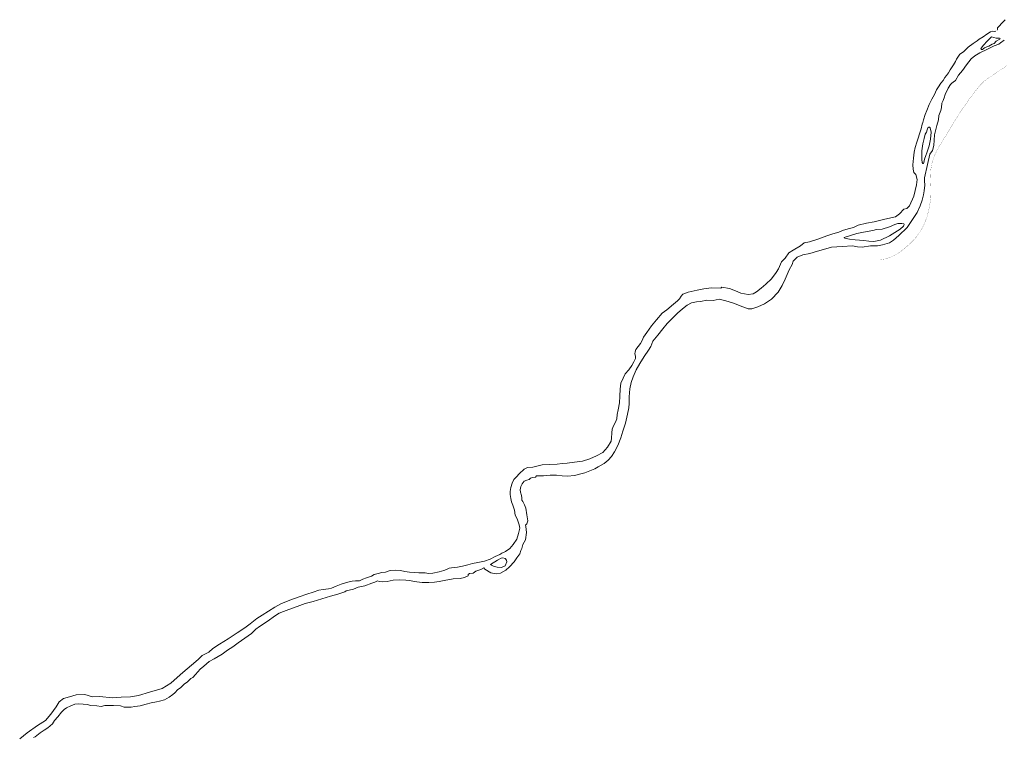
# Model space of a CAD drawing. Header units: metres. Extents: x 347609 to 404409, y 8548087 to 8605413.
# Tile 22 of 45: x 376382 to 379655, y 8568694 to 8571080. Entities that reach past the tile are written whole.
import ezdxf

# ---------------------------------------------------------------- set-up
doc = ezdxf.new("R2010")
doc.units = ezdxf.units.M
doc.layers.add('01. RIO', color=7, linetype='Continuous', lineweight=5, true_color=0x2776bb)
doc.layers.add('Red vial nacional', color=242, linetype='Continuous', lineweight=40)

# ---------------------------------------------------------------- blocks, each defined once
blk = doc.blocks.new('REIORORI')
at = {"layer": '01. RIO', "color": 152, "lineweight": 15, "true_color": 0x2776bb, "flags": 128}
for points in [[(379630.7, 8571045), (379632.2, 8571046.8), (379631.5, 8571050.4), (379632, 8571052.7), (379636, 8571057.4), (379647.3, 8571068.9), (379658, 8571079.8)], [(376381.7, 8568689.1), (376406.9, 8568709), (376440.4, 8568733.2), (376467.9, 8568749.1), (376485.1, 8568770.6), (376502.7, 8568794.8), (376513.3, 8568812.1), (376526.9, 8568823), (376546.8, 8568828), (376569.3, 8568834.9), (376598.4, 8568835.6), (376623.9, 8568828.3), (376646.9, 8568829), (376690.3, 8568825), (376719.5, 8568826.7), (376750, 8568828.3), (376777.1, 8568832.6), (376812.9, 8568844.2), (376855.1, 8568855.5), (376883.9, 8568873.4), (376914.7, 8568901.2), (376931.7, 8568915.9), (376959.5, 8568939.4), (376976.4, 8568953), (376988, 8568965.6), (377009.9, 8568976.6), (377023.8, 8568988.5), (377046, 8569003), (377074.5, 8569021.6), (377104.4, 8569040.5), (377129.9, 8569058.1), (377148.1, 8569071.3), (377170.3, 8569088.3), (377188.2, 8569099.9), (377209.1, 8569113.1), (377229.3, 8569126.3), (377250.2, 8569138), (377279.1, 8569150.2), (377310.2, 8569160.8), (377335.7, 8569169.8), (377357, 8569176.6), (377376.1, 8569182.8), (377390.6, 8569184.8), (377407.7, 8569187.5), (377418.7, 8569190.1), (377433.4, 8569196.1), (377450.1, 8569202.5), (377472.5, 8569209.3), (377486.4, 8569212.4), (377498.4, 8569213.6), (377511, 8569214.4), (377522.3, 8569219.1), (377535, 8569224.4), (377550.8, 8569229.3), (377560.2, 8569234.8), (377573.5, 8569238.2), (377585.7, 8569241.2), (377598.2, 8569242.4), (377612.7, 8569248.1), (377629.5, 8569249.5), (377647.6, 8569248.1), (377661.4, 8569245), (377677.1, 8569243.2), (377693.6, 8569241.5), (377708.6, 8569240.2), (377729.6, 8569240.4), (377740.5, 8569238.1), (377754.9, 8569239.6), (377775.7, 8569244.2), (377792, 8569248.5), (377800.9, 8569252.1), (377809.2, 8569256.4), (377816.9, 8569257), (377828, 8569257.9), (377836.9, 8569258.9), (377853.1, 8569262.7), (377871.6, 8569266.9), (377887.1, 8569271.3), (377904.3, 8569274.8), (377926.9, 8569279.9), (377945.4, 8569285.6), (377962, 8569294.4), (377978, 8569301.3), (377984.4, 8569305.9), (377996.2, 8569311.4), (378010.5, 8569321.7), (378022.4, 8569334.3), (378034, 8569352.5), (378039.5, 8569371.6), (378043.8, 8569389.1), (378041.5, 8569400), (378036.9, 8569417.1), (378032.8, 8569424.9), (378028.5, 8569432.4), (378026.9, 8569448.5), (378021.2, 8569465.9), (378016.6, 8569476.4), (378013.9, 8569488.2), (378012, 8569501.1), (378011.7, 8569510.7), (378014.5, 8569524.5), (378018.9, 8569539.2), (378023.9, 8569550.5), (378033, 8569560), (378042.1, 8569569.2), (378058.8, 8569584.9), (378070.1, 8569590.6), (378087.2, 8569591.9), (378104.6, 8569595.8), (378118.5, 8569599.3), (378142.6, 8569601), (378168.3, 8569602.4), (378185.4, 8569603.6), (378201.9, 8569605.4), (378225.6, 8569608.2), (378252, 8569612.3), (378277.4, 8569619.9), (378298.8, 8569629.7), (378320.2, 8569641.2), (378335.8, 8569658.2), (378347.8, 8569678.1), (378349.4, 8569687.9), (378349.6, 8569706.5), (378351.3, 8569718.8), (378355.1, 8569729.1), (378362.5, 8569741.9), (378366.3, 8569753), (378368.1, 8569766.5), (378370.6, 8569782), (378375.3, 8569805.4), (378376.8, 8569828.5), (378377.3, 8569851.4), (378380.2, 8569871.6), (378388.2, 8569887.3), (378394.1, 8569902.1), (378407, 8569915.2), (378416.5, 8569930.3), (378423.2, 8569942), (378429, 8569953), (378428.5, 8569961.1), (378426.9, 8569968.6), (378427.8, 8569975.8), (378430.2, 8569983), (378445.4, 8570003.6), (378451.1, 8570013.4), (378455.5, 8570024.3), (378466.4, 8570039.3), (378482.3, 8570062.1), (378498.8, 8570082.1), (378517.5, 8570104.3), (378533, 8570115.6), (378554.5, 8570133.6), (378568.7, 8570144.5), (378574.9, 8570152.1), (378580.3, 8570160.4), (378586, 8570167.3), (378603.7, 8570174.2), (378634.2, 8570180.1), (378655.6, 8570184.8), (378680.4, 8570188), (378712, 8570187.5), (378716.2, 8570190.2), (378741.5, 8570186.3), (378761.4, 8570178.4), (378779.2, 8570170.8), (378803.1, 8570166.1), (378819.6, 8570168.3), (378831.1, 8570175), (378845.9, 8570187), (378861.4, 8570200.1), (378881.1, 8570218.5), (378896.6, 8570239.7), (378904.2, 8570251.5), (378913.6, 8570274.7), (378925.7, 8570287), (378938.5, 8570304.4), (378953, 8570313), (378976.8, 8570328.3), (378989.4, 8570337.4), (379007.4, 8570340.9), (379037.6, 8570350.9), (379064.8, 8570361.6), (379084.7, 8570367.7), (379104.9, 8570372.9), (379120.1, 8570380), (379140, 8570385.7), (379153.6, 8570388.9), (379168.4, 8570396.2), (379196.7, 8570403.1), (379222, 8570407.3), (379257.4, 8570416.2), (379292.5, 8570424.6), (379306.2, 8570433.9), (379320.7, 8570449.6), (379330.7, 8570451.6), (379339.3, 8570461.4), (379353.5, 8570492.9), (379362.5, 8570531), (379364.6, 8570548.1), (379360.1, 8570565.2), (379353.6, 8570571.5), (379351.6, 8570583.1), (379351.1, 8570597.3), (379351.4, 8570607.8), (379352.6, 8570619), (379353.7, 8570629.5), (379355.1, 8570639.2), (379358.4, 8570654.8), (379364, 8570672.5), (379368.3, 8570686.2), (379373, 8570700.3), (379378.1, 8570716.7), (379381.3, 8570732), (379383.5, 8570738.5), (379386, 8570746.7), (379391.7, 8570765.1), (379396.7, 8570777.9), (379405.1, 8570797.8), (379413.6, 8570815.8), (379422.5, 8570830.9), (379429.4, 8570846.7), (379436.4, 8570856.5), (379443.9, 8570868.8), (379451.3, 8570877.1), (379456.8, 8570887.1), (379462.5, 8570894.5), (379468.9, 8570902.9), (379475.2, 8570912.7), (379485.6, 8570929.7), (379492.5, 8570940.5), (379496.1, 8570948.5), (379506.7, 8570964.8), (379519.4, 8570973.4), (379534.8, 8570988.1), (379550.8, 8571000.5), (379564.8, 8571009.2), (379571.4, 8571014.8), (379584.5, 8571023.2), (379596.3, 8571031.3), (379609.2, 8571039.3), (379614.8, 8571042.1), (379621.5, 8571041), (379626, 8571041.7)], [(376427.4, 8568693.2), (376433.2, 8568695.6), (376449.8, 8568708), (376463.3, 8568717.9), (376475.4, 8568724.9), (376490.4, 8568738.5), (376497.9, 8568749.9), (376508.6, 8568761.3), (376520.5, 8568777.1), (376529.4, 8568785.8), (376536.9, 8568792), (376551.3, 8568798.4), (376565, 8568803.4), (376578.3, 8568804.6), (376592.7, 8568803.9), (376606.3, 8568802.3), (376618.7, 8568799.5), (376638, 8568798.3), (376652.3, 8568796.5), (376665.2, 8568798.9), (376677.7, 8568799.4), (376693.9, 8568799.4), (376716.3, 8568797.9), (376729.1, 8568793.6), (376740.1, 8568793.4), (376751.8, 8568793.9), (376764.4, 8568795.7), (376781.7, 8568798.2), (376802.6, 8568803.5), (376818.3, 8568808.1), (376836.9, 8568811.3), (376846.7, 8568813.7), (376863.2, 8568818), (376878.9, 8568826.8), (376891.2, 8568835.6), (376897.7, 8568841.1), (376907.6, 8568852.8), (376915.8, 8568858.5), (376927.9, 8568869.9), (376939.1, 8568877.8), (376951, 8568888.8), (376957.4, 8568893), (376965.7, 8568902.5), (376981.8, 8568919.9), (376993.9, 8568930.7), (377011.1, 8568945.2), (377028.3, 8568954.2), (377055.2, 8568969.7), (377072.4, 8568983.8), (377089.8, 8568994.6), (377108, 8569008.2), (377129.6, 8569023.7), (377151.9, 8569039.3), (377166.4, 8569052.9), (377178.6, 8569061.6), (377204.8, 8569078.7), (377232.3, 8569099), (377244.4, 8569106.2), (377258.3, 8569112.4), (377276.4, 8569119), (377304.1, 8569128.9), (377330.5, 8569138.6), (377357.7, 8569145.5), (377386.5, 8569154.1), (377414.9, 8569162.7), (377439.4, 8569169.5), (377462.8, 8569177.9), (377467.4, 8569180.5), (377491.4, 8569186), (377506.6, 8569192.8), (377529, 8569197.7), (377551.9, 8569206), (377562.7, 8569210), (377570.7, 8569213.6), (377577.1, 8569212.2), (377589.2, 8569210.3), (377603.6, 8569212.2), (377623.6, 8569216.6), (377645.8, 8569217.3), (377665.6, 8569216.4), (377678.9, 8569214.7), (377692.9, 8569212), (377719.4, 8569208.3), (377742.1, 8569208.9), (377760.4, 8569209.8), (377776.5, 8569212.2), (377792.7, 8569215.5), (377823, 8569220.8), (377846.3, 8569221.7), (377860.6, 8569224.6), (377872.5, 8569230.5), (377872.5, 8569234.9), (377876.7, 8569238.4), (377888.6, 8569239.8), (377897.4, 8569246.4), (377914.6, 8569251.9), (377924.5, 8569257.4), (377927.8, 8569252.5), (377948.3, 8569240.6), (377965.1, 8569236.9), (377980.3, 8569238.9), (377997.6, 8569249.5), (378009.3, 8569260.5), (378025.6, 8569277.3), (378033.8, 8569290.1), (378044.4, 8569304), (378047.7, 8569314.8), (378050.6, 8569321.9), (378054.6, 8569334.3), (378063.1, 8569350.4), (378066.5, 8569375), (378063.6, 8569395.1), (378063.3, 8569399.6), (378067.8, 8569403.5), (378070.3, 8569414), (378067.8, 8569433), (378063.6, 8569455.3), (378059.2, 8569467.2), (378053.7, 8569477.9), (378051.3, 8569482.6), (378050.8, 8569489.6), (378049.3, 8569497.4), (378046.2, 8569509), (378045.1, 8569516.8), (378047.7, 8569527.4), (378051.4, 8569536.7), (378058.6, 8569545.1), (378067, 8569549), (378075, 8569551), (378079.1, 8569555.2), (378086.7, 8569557), (378096.3, 8569559.2), (378099.1, 8569562.7), (378105.4, 8569563.5), (378122.8, 8569562.8), (378144.6, 8569565.8), (378166, 8569564.8), (378185.2, 8569563.5), (378202.1, 8569562.3), (378225.4, 8569563.8), (378247.5, 8569569.7), (378259.8, 8569573.4), (378277.1, 8569579.6), (378293.9, 8569586.6), (378305.1, 8569593.4), (378324.1, 8569604.1), (378338.1, 8569615.4), (378348.5, 8569627.9), (378358.6, 8569643.2), (378370.2, 8569664.5), (378380.4, 8569689.6), (378387.1, 8569711.4), (378394.9, 8569738), (378401.9, 8569767.9), (378406, 8569789.3), (378407.3, 8569803.1), (378407.9, 8569825.3), (378409.6, 8569852.3), (378414.1, 8569873.6), (378421.1, 8569891.9), (378431, 8569915.6), (378442.6, 8569936.6), (378457.6, 8569959.5), (378471.5, 8569981.2), (378480, 8569993.2), (378486.2, 8570011.2), (378503.4, 8570030.4), (378519, 8570052), (378534.1, 8570069.3), (378552.3, 8570089), (378568.6, 8570104.5), (378584.6, 8570118.7), (378600.3, 8570130.6), (378614.5, 8570138.1), (378631.7, 8570142), (378644.7, 8570143.3), (378665.5, 8570146.9), (378686.5, 8570146.6), (378706.9, 8570150), (378729, 8570144.8), (378754.3, 8570137.5), (378785, 8570125.3), (378803.2, 8570118.3), (378815.8, 8570118.8), (378835.5, 8570125.3), (378857.6, 8570135.4), (378880.8, 8570151), (378902.9, 8570173.9), (378916.4, 8570196), (378926.5, 8570216.7), (378939.8, 8570248.3), (378949.2, 8570265.7), (378953.3, 8570277.1), (378966.1, 8570290.1), (378984.6, 8570298.5), (379008, 8570302.4), (379034, 8570310.5), (379054, 8570315.4), (379080.6, 8570323.5), (379116.2, 8570326.1), (379150, 8570327.6), (379167, 8570324), (379182.4, 8570323.8), (379209.7, 8570328.4), (379232.8, 8570328.4), (379249.4, 8570331), (379272.6, 8570337.3), (379286.1, 8570346.6), (379304.1, 8570361.8), (379331.4, 8570389), (379347.5, 8570412.4), (379365, 8570438.7), (379374.6, 8570460.4), (379381.9, 8570479.6), (379385.8, 8570498), (379388.7, 8570511), (379390, 8570529.8), (379389.2, 8570543.9), (379389.2, 8570554), (379399.6, 8570598.8), (379407.4, 8570632.8), (379416, 8570644.8), (379420.7, 8570661.8), (379422.3, 8570696.9), (379430.1, 8570728.1), (379436.3, 8570747.1), (379436.8, 8570761.4), (379443.6, 8570778), (379445.7, 8570788.4), (379447.2, 8570802.4), (379451, 8570811.2), (379456.1, 8570823.6), (379456.4, 8570827.4), (379458.8, 8570834.7), (379464.2, 8570844.6), (379468.1, 8570852.6), (379476.3, 8570864.5), (379480.2, 8570868.5), (379484.8, 8570872.1), (379491.9, 8570877.4), (379502.7, 8570894.9), (379515.3, 8570910.6), (379528.5, 8570929.5), (379544.9, 8570949.2), (379556.4, 8570960.2), (379572.8, 8570969.4), (379598.4, 8570981.5), (379621.3, 8570993.3), (379636.6, 8570998.2), (379642.2, 8571002.6), (379654.1, 8571011.9)]]:
    blk.add_lwpolyline(points, dxfattribs=at)
for points in [[(379578.8, 8570986.5), (379584.2, 8570993.9), (379599.3, 8571009.9), (379612.3, 8571022.6), (379619.3, 8571020.9), (379628, 8571018.8), (379638.8, 8571018.5), (379641, 8571017.6), (379639.8, 8571015.5), (379627.3, 8571008.2), (379621, 8571000.6), (379614.2, 8570998), (379603.2, 8570991.7), (379596.9, 8570989.4), (379588.6, 8570986), (379584.1, 8570983.1), (379582.7, 8570980.4), (379578.5, 8570980.9), (379577, 8570983.5), (379577.9, 8570985)], [(379383.8, 8570601.4), (379381.7, 8570604.5), (379380.7, 8570614.6), (379380, 8570626.1), (379380.3, 8570644.2), (379384.3, 8570667), (379388.7, 8570684.8), (379391.3, 8570699), (379396, 8570705.6), (379398.5, 8570713.3), (379400.6, 8570719.7), (379403.2, 8570722.5), (379405.6, 8570722.5), (379407.9, 8570719.9), (379411, 8570705.9), (379409.4, 8570682.9), (379404.9, 8570660.1), (379397.2, 8570637.6), (379393.4, 8570628.7), (379389.7, 8570616.3), (379386.9, 8570604.9), (379386.1, 8570601.5), (379385, 8570601.1), (379384.3, 8570601.1)], [(379122.3, 8570355.1), (379146.5, 8570363.6), (379164.3, 8570368.4), (379186.3, 8570372.8), (379217.4, 8570378.8), (379229.7, 8570381.9), (379249, 8570383.8), (379272.8, 8570391.1), (379290.9, 8570398.8), (379300.5, 8570402.2), (379314.5, 8570401.9), (379320.4, 8570400.8), (379321.5, 8570398.3), (379319.9, 8570393.3), (379308.7, 8570383.3), (379272.6, 8570361.1), (379242.6, 8570347.2), (379220.7, 8570342.5), (379204.5, 8570343.1), (379187.4, 8570345.2), (379159.2, 8570347.8), (379140.3, 8570349.6), (379124.2, 8570353.1), (379122.5, 8570354.3)], [(377946.4, 8569268.7), (377969.8, 8569283.1), (377982.6, 8569289.2), (377988.1, 8569290.6), (377995.8, 8569287.7), (378000.2, 8569282.4), (378001.3, 8569277.3), (377995.6, 8569264.1), (377982.8, 8569258.3), (377969.3, 8569259.7), (377956.5, 8569262.7), (377950.3, 8569265.8)]]:
    blk.add_lwpolyline(points, close=True, dxfattribs=at)

msp = doc.modelspace()

# ---------------------------------------------------------------- linework, layer by layer
at = {"layer": 'Red vial nacional', "transparency": 33554623, "const_width": 0.5}
msp.add_lwpolyline([(379229.4, 8570281.8), (379243.3, 8570282.1), (379257, 8570284.2), (379270.6, 8570287.9), (379283.7, 8570293), (379296.3, 8570299.8), (379308.3, 8570307.7), (379319.8, 8570316.5), (379330.7, 8570325.9), (379341.5, 8570335.5), (379351.6, 8570345.4), (379360.9, 8570356.1), (379369.7, 8570367.7), (379377.9, 8570380), (379385.2, 8570393.2), (379391.6, 8570407.4), (379396.9, 8570422.5), (379401.4, 8570438.4), (379405, 8570454.9), (379408.1, 8570471.9), (379410.4, 8570489.3), (379411.1, 8570507.4), (379410.7, 8570525.9), (379409.7, 8570544.1), (379409.4, 8570562.2), (379410.2, 8570580.3), (379413, 8570598), (379417.8, 8570615.3), (379424.6, 8570632.3), (379432.3, 8570648.7), (379441.9, 8570664.9), (379452.2, 8570681.2), (379462.5, 8570697.8), (379472.7, 8570714.7), (379482.8, 8570731.6), (379493, 8570748.3), (379503.6, 8570764.8), (379514.1, 8570780.9), (379524.7, 8570796.2), (379535, 8570811), (379545.2, 8570825.1), (379554.8, 8570838), (379564.7, 8570850), (379573.7, 8570861.3), (379583.8, 8570871.8), (379595.4, 8570881.3), (379608.1, 8570890.2), (379621.7, 8570899.1), (379635.8, 8570908.2), (379649.8, 8570917.7), (379662.4, 8570927.3)], dxfattribs=at)

# ---------------------------------------------------------------- block references
msp.add_blockref('REIORORI', (0, 0))

doc.saveas('drawing.dxf')
